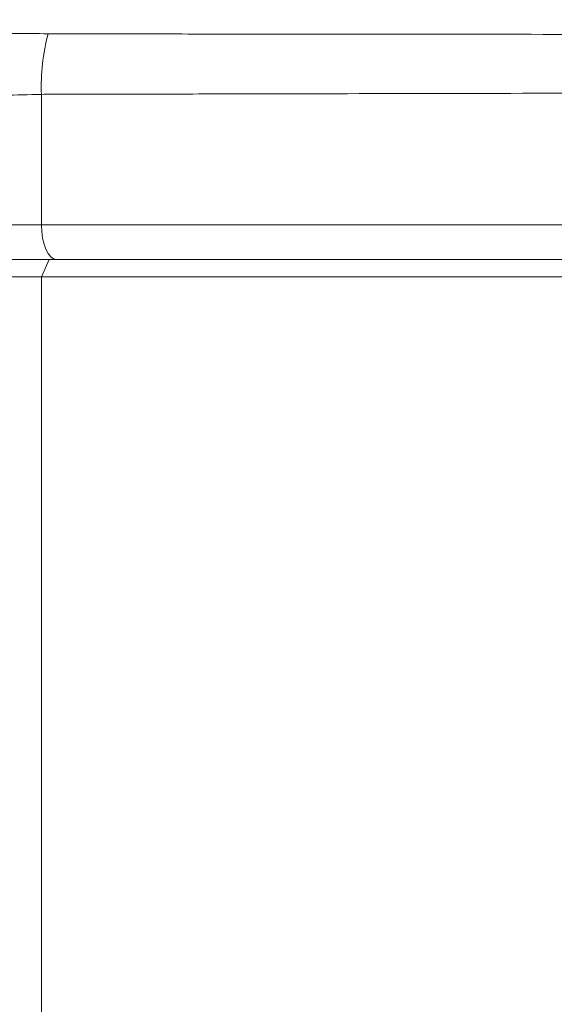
# Model space of a CAD drawing. Header units: millimetres. Extents: x 75 to 915, y -46 to 868.
# Tile 19 of 45: x 197 to 212, y 764 to 793. Entities that reach past the tile are written whole.
import ezdxf

# ---------------------------------------------------------------- set-up
doc = ezdxf.new("R2010")
doc.units = ezdxf.units.MM

msp = doc.modelspace()

# ---------------------------------------------------------------- linework, layer by layer
at = {"color": 7, "linetype": 'Continuous', "lineweight": 15}
for p, q in [((197.521, 790.516), (197.521, 786.742)), ((194.075, 786.742), (197.521, 786.742)), ((197.521, 786.742), (285.325, 786.742)), ((194.524, 785.742), (197.74, 785.742)), ((197.521, 785.242), (197.74, 785.742)), ((197.74, 785.742), (285.105, 785.742)), ((197.521, 785.242), (194.075, 785.242)), ((285.325, 785.242), (197.521, 785.242)), ((197.521, 785.242), (197.521, 697.415))]:
    msp.add_line(p, q, dxfattribs=at)
at = {"color": 7, "linetype": 'Continuous', "lineweight": 15, "flags": 128}
msp.add_lwpolyline([(197.521, 786.742), (197.529, 786.547), (197.554, 786.359), (197.595, 786.187), (197.65, 786.035), (197.716, 785.911), (197.792, 785.818), (197.874, 785.761), (197.96, 785.742)], dxfattribs=at)
at = {"color": 7, "linetype": 'Continuous', "lineweight": 15}
msp.add_arc((203.362, 790.766), 5.847, 165.0986, 182.4556, dxfattribs=at)
for points, knots in [([(204.823, 812.479), (202.811, 811.107), (198.795, 808.366), (193.388, 803.462), (188.456, 798.084), (185.694, 794.085), (184.311, 792.083)], [0, 0, 0, 0, 0.250452, 0.500119, 0.749728, 1, 1, 1, 1]), ([(194.612, 792.27), (194.964, 792.279), (195.404, 792.279), (196.196, 792.281), (196.476, 792.279), (197.07, 792.276), (197.383, 792.275), (197.712, 792.27)], [0, 0, 0, 0, 0.5, 0.5, 0.75, 0.75, 1, 1, 1, 1]), ([(197.712, 792.27), (197.772, 792.269), (197.832, 792.267), (197.892, 792.265), (197.892, 792.265), (197.892, 792.265), (197.892, 792.265)], [0, 0, 0, 0, 0.0002029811, 0.0002029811, 0.0002029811, 0.0002030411, 0.0002030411, 0.0002030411, 0.0002030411]), ([(197.892, 792.265), (197.944, 792.265), (197.998, 792.265), (198.104, 792.265), (198.264, 792.265), (198.637, 792.265), (199.384, 792.264), (200.885, 792.263), (202.183, 792.262), (204.796, 792.26), (206.559, 792.258), (211.907, 792.253), (215.509, 792.249), (222.787, 792.241), (226.463, 792.237), (232.032, 792.233), (233.897, 792.232), (236.709, 792.23), (237.649, 792.23), (239.533, 792.23), (240.479, 792.229), (245.207, 792.229), (248.953, 792.233), (256.374, 792.238), (260.05, 792.241), (265.511, 792.247), (267.322, 792.249), (270.928, 792.252), (272.724, 792.254), (276.289, 792.258), (278.051, 792.26), (280.663, 792.262), (281.528, 792.263), (283.249, 792.264), (284.105, 792.264), (284.954, 792.265)], [0, 0, 0, 0, 0.001953, 0.001953, 0.003906, 0.007813, 0.015625, 0.03125, 0.0625, 0.0625, 0.125, 0.125, 0.25, 0.25, 0.375, 0.375, 0.4375, 0.4375, 0.46875, 0.46875, 0.5, 0.5, 0.625, 0.625, 0.75, 0.75, 0.8125, 0.8125, 0.875, 0.875, 0.9375, 0.9375, 0.96875, 0.96875, 1, 1, 1, 1]), ([(285.325, 790.516), (285.218, 790.52), (285.11, 790.519), (284.896, 790.519), (284.574, 790.52), (283.82, 790.521), (282.307, 790.524), (280.998, 790.526), (278.364, 790.532), (276.587, 790.535), (272.991, 790.543), (271.179, 790.547), (267.542, 790.555), (265.714, 790.559), (260.206, 790.572), (256.498, 790.58), (249.014, 790.592), (245.237, 790.595), (239.518, 790.595), (237.616, 790.594), (233.835, 790.59), (231.954, 790.588), (226.338, 790.579), (222.631, 790.571), (215.29, 790.555), (211.656, 790.547), (206.261, 790.536), (204.483, 790.532), (201.849, 790.527), (200.976, 790.525), (199.674, 790.522), (199.025, 790.521), (198.272, 790.52), (197.95, 790.519), (197.735, 790.519), (197.628, 790.52), (197.521, 790.516)], [0, 0, 0, 0, 0.003906, 0.003906, 0.007812, 0.015625, 0.03125, 0.0625, 0.0625, 0.125, 0.125, 0.1875, 0.1875, 0.25, 0.25, 0.375, 0.375, 0.5, 0.5, 0.5625, 0.5625, 0.625, 0.625, 0.75, 0.75, 0.875, 0.875, 0.9375, 0.9375, 0.96875, 0.96875, 0.984375, 0.992188, 0.996094, 0.996094, 1, 1, 1, 1]), ([(197.521, 790.516), (197.146, 790.507), (196.791, 790.498), (196.121, 790.488), (195.806, 790.486), (194.921, 790.485), (194.441, 790.498), (194.075, 790.516)], [0, 0, 0, 0, 0.25, 0.25, 0.5, 0.5, 1, 1, 1, 1])]:
    msp.add_open_spline(points, degree=3, knots=knots, dxfattribs=at)

doc.saveas('drawing.dxf')
